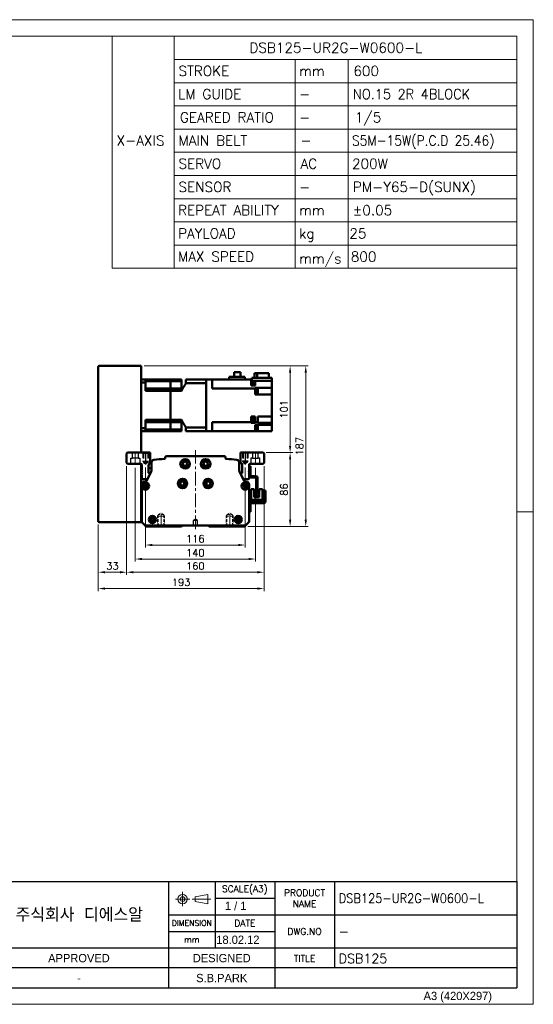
# Model space of a CAD drawing. Header units: millimetres. Extents: x 46891 to 50168, y 6223 to 9676.
# Tile 5 of 5: x 49570 to 50168, y 8529 to 9676. Entities that reach past the tile are written whole.
import ezdxf
from ezdxf.enums import TextEntityAlignment as Align

# ---------------------------------------------------------------- set-up
doc = ezdxf.new("R2010")
doc.units = ezdxf.units.MM
doc.header["$LTSCALE"] = 0.5
for name, pattern in [('CENTER', [50.8, 31.75, -6.35, 6.35, -6.35]), ('HIDDEN', [9.525, 6.35, -3.175]), ('HIDDENX2', [19.05, 12.7, -6.35])]:
    doc.linetypes.add(name, pattern=pattern)
doc.layers.get('0').update_dxf_attribs({"lineweight": 20})
for name, color, linetype, lineweight in [('1', 1, 'CENTER', 13), ('4', 4, 'Continuous', 13), ('외형선(ISO)', 7, 'Continuous', 50)]:
    doc.layers.add(name, color=color, linetype=linetype, lineweight=lineweight)
for name, color, linetype in [('2', 2, 'HIDDENX2'), ('3', 3, 'Continuous'), ('C', 1, 'CENTER')]:
    doc.layers.add(name, color=color, linetype=linetype)
doc.styles.add('ACISOGDT', font='amgdt.shx')
doc.styles.add('DSR TEXT', font='romans.shx', dxfattribs={"bigfont": 'whgtxt.shx'})
doc.styles.get("Standard").update_dxf_attribs({"font": 'romans.shx', "bigfont": 'whgtxt.shx'})
doc.dimstyles.new('DSR', dxfattribs={"dimscale": 2, "dimtxt": 3, "dimasz": 3, "dimexe": 0.5, "dimexo": 0.5, "dimgap": 0.5, "dimtad": 1, "dimdsep": 46, "dimtxsty": 'Standard', "dimcen": 2.5, "dimclrd": 4, "dimclre": 4, "dimclrt": 2, "dimadec": 0, "dimazin": 2, "dimtfac": 1, "dimtmove": 0, "dimatfit": 3, "dimfxl": 0, "dimlwd": -1, "dimlwe": -1, "dimarcsym": 0})

# ---------------------------------------------------------------- blocks, each defined once
blk = doc.blocks.new('A$C13F00394')
for p, q in [((109.11, 28.14), (105.34, 27.43)), ((105.34, 27.43), (105.34, 26.01)), ((109.11, 25.3), (109.11, 28.14)), ((-202.34, 25.67), (-191.42, 25.67)), ((-202.34, 25.3), (-191.42, 25.3)), ((105.34, 26.01), (109.11, 25.3))]:
    blk.add_line(p, q)
for radius in [1.42, 0.71]:
    blk.add_circle((101.56, 26.76), radius)
at = {"layer": '1'}
for p, q in [((103.69, 26.76), (99.44, 26.76)), ((101.56, 28.89), (101.56, 24.63)), ((104.41, 26.76), (110.04, 26.76))]:
    blk.add_line(p, q, dxfattribs=at)
at = {"layer": '3'}
for p, q in [((0, 32), (-207.68, 32)), ((0, 32), (202.32, 32)), ((0, 32), (0, 0)), ((43.43, 32), (43.43, 0)), ((97.32, 32), (97.32, 12)), ((111.32, 32), (111.32, 12)), ((129.32, 32), (129.32, 0)), ((147.32, 32), (147.32, 6)), ((202.32, 32), (202.32, 0)), ((0, 28), (25, 24)), ((43.43, 28), (0, 28)), ((25, 28), (25, 0)), ((34.7, 28), (34.7, 0)), ((111.32, 27), (129.32, 27)), ((43.43, 24), (0, 24)), ((97.32, 22), (202.32, 22)), ((43.43, 20), (0, 20)), ((43.43, 16), (0, 16)), ((97.32, 17), (129.32, 17)), ((0, 12), (129.32, 12)), ((97.32, 12), (97.32, 0)), ((129.32, 12), (202.32, 12)), ((43.43, 8), (0, 8)), ((97.32, 6), (43.43, 6)), ((129.32, 6), (97.32, 6)), ((202.32, 6), (129.32, 6)), ((43.43, 4), (0, 4)), ((0, 0), (202.32, 0))]:
    blk.add_line(p, q, dxfattribs=at)
at = {"color": 0, "style": 'DSR TEXT'}
for s, height, p in [('조립 치수 허용차', 2, (11.97, 29.02)), ('등급', 1.5, (20.77, 25.52)), ('정밀급', 1.5, (27.18, 25.37)), ('보통급', 1.3, (36.41, 25.38)), ('치수 구분', 1.5, (0.69, 24.78)), (' 0.5 초과 6 이하', 1.6, (0.56, 21.19)), (' 6 초과 30 이하', 1.6, (0.49, 17.19)), (' 30 초과 120 이하', 1.6, (0.49, 13.19)), (' 120 초과 315 이하', 1.6, (0.49, 9.19)), (' 315 초과 1000 이하', 1.6, (0.49, 5.19)), (' 1000 초과 2000 이하', 1.6, (0.49, 1.19))]:
    blk.add_text(s, height=height, dxfattribs=at).set_placement(p)
at = {"color": 7, "style": 'ACISOGDT'}
for s, p in [('APPROVED', (70.28, 8.93)), ('DESIGNED', (113.35, 8.93))]:
    blk.add_text(s, height=2.5, dxfattribs=at).set_placement(p, align=Align.MIDDLE_CENTER)
at = {"color": 7, "attachment_point": 5, "style": 'DSR TEXT'}
for s, insert, char_height in [('SCALE(A3)', (120.32, 29.5), 2), ('PRODUCT\\PNAME', (138.32, 27), 2), ('주식회사 디에스알', (70.37, 22), 4.2), ('DIMENSION', (104.32, 19.5), 1.7), ('DATE', (120.32, 19.5), 2), ('DWG.NO', (138.32, 17), 2), ('mm', (104.32, 14.5), 1.8), ('TITLE', (138.32, 8.83), 2)]:
    blk.add_mtext(s, dxfattribs=dict(at, insert=insert, char_height=char_height))
at = {"color": 0, "char_height": 1.6, "attachment_point": 5, "style": 'DSR TEXT'}
for s, insert in [('%%P0.05', (29.85, 22)), ('%%P0.1', (39.07, 22)), ('%%P0.1', (29.85, 18)), ('%%P0.2', (39.07, 18)), ('%%P0.15', (29.85, 14)), ('%%P0.3', (39.07, 14)), ('%%P0.2', (29.85, 10)), ('%%P0.5', (39.07, 10)), ('%%P0.3', (29.85, 6)), ('%%P0.8', (39.07, 6)), ('%%P0.5', (29.85, 2)), ('%%P1.2', (39.07, 2))]:
    blk.add_mtext(s, dxfattribs=dict(at, insert=insert))
at = {"layer": '4', "color": 0, "style": 'DSR TEXT'}
blk.add_text('NOTE', height=3, dxfattribs=at).set_placement((-202.39, 26.38))
blk = doc.blocks.new('A$C1C1952E1')
for p, q in [((293, 292), (293, 222)), ((311.67, 292), (311.67, 222)), ((311.67, 285), (415, 285)), ((348.18, 285), (348.18, 222)), ((364.13, 285), (364.13, 222)), ((311.67, 278), (415, 278)), ((311.67, 271), (415, 271)), ((311.67, 264), (415, 264)), ((311.67, 257), (415, 257)), ((311.67, 250), (415, 250)), ((311.67, 243), (415, 243)), ((311.67, 236), (415, 236)), ((311.67, 229), (415, 229)), ((293, 222), (415, 222))]:
    blk.add_line(p, q)
at = {"color": 1}
blk.add_lwpolyline([(0, 0), (420, 0), (420, 297), (0, 297)], close=True, dxfattribs=at)
at = {"color": 3}
blk.add_lwpolyline([(5, 5), (415, 5), (415, 292), (5, 292)], close=True, dxfattribs=at)
at = {"color": 7, "style": 'ACISOGDT'}
blk.add_text('A3 (420X297)', height=2.5, dxfattribs=at).set_placement((386.91, 1.28))
blk = doc.blocks.new('t8')
at = {"color": 2, "linetype": 'HIDDEN'}
for p, q in [((-4, 0), (-4, -12)), ((-3.4, -0.6), (-4, 0)), ((3.4, -0.6), (4, 0)), ((4, 0), (4, -12)), ((-3.4, -0.6), (3.4, -0.6)), ((-3.4, -0.6), (-3.4, -14)), ((3.4, -0.6), (3.4, -14)), ((-4, -12), (4, -12)), ((-4, -12), (-3.4, -13)), ((-3.4, -14), (3.4, -14)), ((-3.4, -14), (0, -16)), ((3.4, -14), (0, -16)), ((4, -12), (3.4, -13))]:
    blk.add_line(p, q, dxfattribs=at)
at = {"color": 1, "linetype": 'CENTER'}
blk.add_line((0, 1.4), (0, -17.1), dxfattribs=at)
blk = doc.blocks.new('*D71')
at = {"color": 1, "linetype": 'ByBlock'}
for p, q in [((49716.7, 9154.1), (49716.7, 9060.9)), ((49832.7, 9154.1), (49832.7, 9060.9)), ((49824.9, 9063.9), (49724.5, 9063.9))]:
    blk.add_line(p, q, dxfattribs=at)
at = {"color": 1}
for points in [[(49724.5, 9065.2), (49724.5, 9062.6), (49716.7, 9063.9)], [(49824.9, 9065.2), (49824.9, 9062.6), (49832.7, 9063.9)]]:
    blk.add_solid(points, dxfattribs=at)
at = {"layer": 'Defpoints', "color": 0}
for p in [(49716.7, 9157.7), (49832.7, 9157.7), (49716.7, 9063.9)]:
    blk.add_point(p, dxfattribs=at)
at = {"color": 3, "insert": (49774.7, 9071.1), "char_height": 8.4, "attachment_point": 5, "style": 'DSR TEXT'}
blk.add_mtext('116', dxfattribs=at)
blk = doc.blocks.new('*D72')
at = {"color": 1, "linetype": 'ByBlock'}
for p, q in [((49704.7, 9153.9), (49704.7, 9044.6)), ((49844.7, 9153.9), (49844.7, 9044.6)), ((49836.9, 9047.6), (49712.5, 9047.6))]:
    blk.add_line(p, q, dxfattribs=at)
at = {"color": 1}
for points in [[(49712.5, 9048.9), (49712.5, 9046.3), (49704.7, 9047.6)], [(49836.9, 9048.9), (49836.9, 9046.3), (49844.7, 9047.6)]]:
    blk.add_solid(points, dxfattribs=at)
at = {"layer": 'Defpoints', "color": 0}
for p in [(49704.7, 9157.5), (49844.7, 9157.5), (49704.7, 9047.6)]:
    blk.add_point(p, dxfattribs=at)
at = {"color": 3, "insert": (49774.7, 9054.8), "char_height": 8.4, "attachment_point": 5, "style": 'DSR TEXT'}
blk.add_mtext('140', dxfattribs=at)
blk = doc.blocks.new('*D73')
at = {"color": 1, "linetype": 'ByBlock'}
for p, q in [((49694.7, 9155.9), (49694.7, 9029.2)), ((49854.7, 9155.9), (49854.7, 9029.2)), ((49846.9, 9032.2), (49702.5, 9032.2))]:
    blk.add_line(p, q, dxfattribs=at)
at = {"color": 1}
for points in [[(49702.5, 9033.5), (49702.5, 9030.9), (49694.7, 9032.2)], [(49846.9, 9033.5), (49846.9, 9030.9), (49854.7, 9032.2)]]:
    blk.add_solid(points, dxfattribs=at)
at = {"layer": 'Defpoints', "color": 0}
for p in [(49694.7, 9159.5), (49854.7, 9159.5), (49694.7, 9032.2)]:
    blk.add_point(p, dxfattribs=at)
at = {"color": 3, "insert": (49774.7, 9039.4), "char_height": 8.4, "attachment_point": 5, "style": 'DSR TEXT'}
blk.add_mtext('160', dxfattribs=at)
blk = doc.blocks.new('*D74')
at = {"color": 1, "linetype": 'ByBlock'}
for p, q in [((49694.7, 9155.9), (49694.7, 9029.2)), ((49661.7, 9087.9), (49661.7, 9029.2)), ((49686.9, 9032.2), (49669.5, 9032.2))]:
    blk.add_line(p, q, dxfattribs=at)
at = {"color": 1}
for points in [[(49669.5, 9033.5), (49669.5, 9030.9), (49661.7, 9032.2)], [(49686.9, 9033.5), (49686.9, 9030.9), (49694.7, 9032.2)]]:
    blk.add_solid(points, dxfattribs=at)
at = {"layer": 'Defpoints', "color": 0}
for p in [(49694.7, 9159.5), (49661.7, 9091.5), (49661.7, 9032.2)]:
    blk.add_point(p, dxfattribs=at)
at = {"color": 3, "insert": (49678.2, 9039.4), "char_height": 8.4, "attachment_point": 5, "style": 'DSR TEXT'}
blk.add_mtext('33', dxfattribs=at)
blk = doc.blocks.new('*D75')
at = {"color": 1, "linetype": 'ByBlock'}
for p, q in [((49854.7, 9155.9), (49854.7, 9010.2)), ((49661.7, 9087.9), (49661.7, 9010.2)), ((49846.9, 9013.2), (49669.5, 9013.2))]:
    blk.add_line(p, q, dxfattribs=at)
at = {"color": 1}
for points in [[(49669.5, 9014.5), (49669.5, 9011.9), (49661.7, 9013.2)], [(49846.9, 9014.5), (49846.9, 9011.9), (49854.7, 9013.2)]]:
    blk.add_solid(points, dxfattribs=at)
at = {"layer": 'Defpoints', "color": 0}
for p in [(49854.7, 9159.5), (49661.7, 9091.5), (49661.7, 9013.2)]:
    blk.add_point(p, dxfattribs=at)
at = {"color": 3, "insert": (49758.2, 9020.4), "char_height": 8.4, "attachment_point": 5, "style": 'DSR TEXT'}
blk.add_mtext('193', dxfattribs=at)
blk = doc.blocks.new('*D76')
at = {"color": 1, "linetype": 'ByBlock'}
for p, q in [((49857.3, 9171.5), (49888.1, 9171.5)), ((49885.1, 9163.7), (49885.1, 9093.3)), ((49835.8, 9085.5), (49888.1, 9085.5))]:
    blk.add_line(p, q, dxfattribs=at)
at = {"color": 1}
for points in [[(49883.8, 9163.7), (49886.4, 9163.7), (49885.1, 9171.5)], [(49883.8, 9093.3), (49886.4, 9093.3), (49885.1, 9085.5)]]:
    blk.add_solid(points, dxfattribs=at)
at = {"layer": 'Defpoints', "color": 0}
for p in [(49853.7, 9171.5), (49832.2, 9085.5), (49885.1, 9085.5)]:
    blk.add_point(p, dxfattribs=at)
at = {"color": 3, "insert": (49877.9, 9128.5), "char_height": 8.4, "attachment_point": 5, "rotation": 90, "style": 'DSR TEXT'}
blk.add_mtext('86', dxfattribs=at)
blk = doc.blocks.new('*D77')
at = {"color": 1, "linetype": 'ByBlock'}
for p, q in [((49715.3, 9272.5), (49888.1, 9272.5)), ((49885.1, 9179.3), (49885.1, 9264.7)), ((49857.3, 9171.5), (49888.1, 9171.5))]:
    blk.add_line(p, q, dxfattribs=at)
at = {"color": 1}
for points in [[(49883.8, 9264.7), (49886.4, 9264.7), (49885.1, 9272.5)], [(49883.8, 9179.3), (49886.4, 9179.3), (49885.1, 9171.5)]]:
    blk.add_solid(points, dxfattribs=at)
at = {"layer": 'Defpoints', "color": 0}
for p in [(49711.7, 9272.5), (49885.1, 9272.5), (49853.7, 9171.5)]:
    blk.add_point(p, dxfattribs=at)
at = {"color": 3, "insert": (49877.9, 9222), "char_height": 8.4, "attachment_point": 5, "rotation": 90, "style": 'DSR TEXT'}
blk.add_mtext('101', dxfattribs=at)
blk = doc.blocks.new('*D78')
at = {"color": 1, "linetype": 'ByBlock'}
for p, q in [((49715.3, 9272.5), (49906.3, 9272.5)), ((49903.3, 9264.7), (49903.3, 9093.3)), ((49835.8, 9085.5), (49906.3, 9085.5))]:
    blk.add_line(p, q, dxfattribs=at)
at = {"color": 1}
for points in [[(49902, 9264.7), (49904.6, 9264.7), (49903.3, 9272.5)], [(49902, 9093.3), (49904.6, 9093.3), (49903.3, 9085.5)]]:
    blk.add_solid(points, dxfattribs=at)
at = {"layer": 'Defpoints', "color": 0}
for p in [(49711.7, 9272.5), (49832.2, 9085.5), (49903.3, 9085.5)]:
    blk.add_point(p, dxfattribs=at)
at = {"color": 3, "insert": (49896.1, 9179), "char_height": 8.4, "attachment_point": 5, "rotation": 90, "style": 'DSR TEXT'}
blk.add_mtext('187', dxfattribs=at)

msp = doc.modelspace()

# ---------------------------------------------------------------- linework, layer by layer
at = {"color": 1}
msp.add_line((50168.29132, 9102.35402), (50148.98632, 9102.35402), dxfattribs=at)
at = {"layer": '1'}
for p, q in [((49774.74781, 9174.54427), (49774.74781, 9081.54427)), ((49704.74781, 9172.54427), (49704.74781, 9157.54427)), ((49844.74781, 9172.54427), (49844.74781, 9157.54427))]:
    msp.add_line(p, q, dxfattribs=at)
at = {"layer": '2'}
for p, q in [((49699.49781, 9158.54427), (49699.49781, 9165.04427)), ((49699.49781, 9165.04427), (49701.44781, 9165.04427)), ((49701.44781, 9165.04427), (49701.44781, 9171.54427)), ((49708.04781, 9165.04427), (49701.44781, 9165.04427)), ((49708.04781, 9171.54427), (49708.04781, 9165.04427)), ((49708.04781, 9165.04427), (49709.99781, 9165.04427)), ((49709.99781, 9165.04427), (49709.99781, 9158.54427)), ((49713.74781, 9171.54427), (49713.74781, 9161.54427)), ((49714.24781, 9171.04427), (49713.74781, 9171.54427)), ((49714.24781, 9171.04427), (49714.24781, 9160.04427)), ((49714.24781, 9171.04427), (49719.24781, 9171.04427)), ((49719.24781, 9171.04427), (49719.74781, 9171.54427)), ((49719.24781, 9171.04427), (49719.24781, 9160.04427)), ((49719.74781, 9171.54427), (49719.74781, 9161.54427)), ((49829.74781, 9171.54427), (49829.74781, 9161.54427)), ((49830.24781, 9171.04427), (49829.74781, 9171.54427)), ((49830.24781, 9171.04427), (49830.24781, 9160.04427)), ((49835.24781, 9171.04427), (49830.24781, 9171.04427)), ((49835.24781, 9171.04427), (49835.74781, 9171.54427)), ((49835.24781, 9171.04427), (49835.24781, 9160.04427)), ((49835.74781, 9171.54427), (49835.74781, 9161.54427)), ((49841.44781, 9165.04427), (49839.49781, 9165.04427)), ((49839.49781, 9165.04427), (49839.49781, 9158.54427)), ((49841.44781, 9171.54427), (49841.44781, 9165.04427)), ((49841.44781, 9165.04427), (49848.04781, 9165.04427)), ((49848.04781, 9165.04427), (49848.04781, 9171.54427)), ((49849.99781, 9165.04427), (49848.04781, 9165.04427)), ((49849.99781, 9158.54427), (49849.99781, 9165.04427)), ((49713.74781, 9161.54427), (49719.74781, 9161.54427)), ((49713.74781, 9161.54427), (49714.24781, 9160.67825)), ((49714.24781, 9160.04427), (49716.74781, 9158.6009)), ((49714.24781, 9160.04427), (49719.24781, 9160.04427)), ((49719.24781, 9160.04427), (49716.74781, 9158.6009)), ((49719.74781, 9161.54427), (49719.24781, 9160.67825)), ((49835.74781, 9161.54427), (49829.74781, 9161.54427)), ((49829.74781, 9161.54427), (49830.24781, 9160.67825)), ((49835.24781, 9160.04427), (49830.24781, 9160.04427)), ((49830.24781, 9160.04427), (49832.74781, 9158.6009)), ((49835.24781, 9160.04427), (49832.74781, 9158.6009)), ((49835.74781, 9161.54427), (49835.24781, 9160.67825)), ((49774.74781, 9094.04643), (49772.24781, 9092.54428)), ((49777.24781, 9092.54428), (49774.74781, 9094.04643)), ((49772.24781, 9092.54428), (49772.24781, 9086.54427)), ((49777.24781, 9092.54428), (49772.24781, 9092.54428)), ((49772.24781, 9086.54427), (49777.24781, 9086.54427)), ((49777.24781, 9086.54427), (49777.24781, 9092.54428))]:
    msp.add_line(p, q, dxfattribs=at)
at = {"layer": '3'}
for p in [(50148.98632, 8671.85252), (49367.8386, 8548.30052)]:
    msp.add_line(p, (50148.98632, 8548.30052), dxfattribs=at)
at = {"layer": 'C'}
for p, q in [((49716.74781, 9172.6956), (49716.74781, 9157.71602)), ((49832.74781, 9172.6956), (49832.74781, 9157.71602))]:
    msp.add_line(p, q, dxfattribs=at)
at = {"layer": '외형선(ISO)'}
for p, q in [((49661.74781, 9091.54427), (49661.74781, 9271.54427)), ((49662.74781, 9272.54427), (49711.74781, 9272.54427)), ((49711.74781, 9271.54427), (49711.74781, 9272.54427)), ((49711.74781, 9171.54427), (49711.74781, 9271.54427)), ((49711.74781, 9256.54427), (49716.74781, 9256.54427)), ((49716.74781, 9256.54427), (49716.74781, 9253.00179)), ((49745.74781, 9256.54427), (49716.74781, 9256.54427)), ((49716.74781, 9254.83186), (49745.74781, 9254.83186)), ((49745.74781, 9254.83186), (49745.74781, 9256.54427)), ((49745.74781, 9256.54427), (49745.74781, 9254.83186)), ((49745.74781, 9256.54427), (49758.74781, 9256.54427)), ((49745.74781, 9251.29427), (49745.74781, 9254.83186)), ((49745.74781, 9251.29427), (49745.74781, 9254.83186)), ((49745.74781, 9254.83186), (49758.74781, 9254.83186)), ((49758.74781, 9256.54427), (49758.74781, 9254.83186)), ((49758.74781, 9246.29427), (49758.74781, 9254.83186)), ((49763.74781, 9256.54427), (49763.74781, 9252.23961)), ((49763.74781, 9256.54427), (49787.24781, 9256.54427)), ((49794.24781, 9256.54427), (49787.24781, 9256.54427)), ((49787.24781, 9256.54427), (49787.24781, 9256.5398)), ((49787.24781, 9256.5398), (49787.24781, 9252.24482)), ((49794.24781, 9252.04427), (49794.24781, 9256.54427)), ((49794.24781, 9256.54427), (49839.84781, 9256.54427)), ((49814.14781, 9259.94427), (49814.14781, 9256.54427)), ((49814.14781, 9259.94427), (49832.49781, 9259.94427)), ((49819.92281, 9259.94427), (49819.92281, 9265.34427)), ((49819.92281, 9265.34427), (49827.37281, 9265.34427)), ((49827.37281, 9265.34427), (49827.37281, 9259.94427)), ((49832.49781, 9256.54427), (49832.49781, 9259.94427)), ((49839.84781, 9256.57919), (49839.84781, 9256.54427)), ((49839.84781, 9256.57919), (49840.34781, 9256.57919)), ((49839.84781, 9250.9843), (49839.84781, 9256.54427)), ((49840.34781, 9258.54427), (49840.34781, 9255.04427)), ((49863.84781, 9258.54427), (49840.34781, 9258.54427)), ((49840.34781, 9255.04427), (49863.84781, 9255.04427)), ((49840.54781, 9250.67919), (49840.54781, 9255.04427)), ((49842.54781, 9250.82919), (49842.54781, 9255.04427)), ((49843.64786, 9264.04427), (49843.64786, 9258.54427)), ((49843.64786, 9264.04427), (49846.62012, 9264.04427)), ((49844.34781, 9255.04427), (49844.34781, 9250.9843)), ((49846.62012, 9258.54427), (49846.62012, 9264.04427)), ((49846.62012, 9264.04427), (49860.44776, 9264.04427)), ((49860.44776, 9264.04427), (49860.44776, 9258.54427)), ((49863.84781, 9255.04427), (49863.84781, 9258.54427)), ((49863.84781, 9250.9843), (49863.84781, 9255.04427)), ((49711.74781, 9253.00179), (49716.74781, 9253.00179)), ((49716.74781, 9243.581), (49716.74781, 9253.00179)), ((49716.74781, 9246.29427), (49745.74781, 9246.29427)), ((49745.74781, 9243.581), (49716.74781, 9243.581)), ((49745.74781, 9246.29427), (49745.74781, 9251.29427)), ((49745.74781, 9246.29427), (49745.74781, 9251.29427)), ((49745.74781, 9243.581), (49745.74781, 9246.29427)), ((49745.74781, 9246.29427), (49745.74781, 9243.581)), ((49745.74781, 9246.29427), (49758.74781, 9246.29427)), ((49745.74781, 9209.50755), (49745.74781, 9243.581)), ((49745.74781, 9209.50755), (49745.74781, 9243.581)), ((49745.74781, 9243.581), (49758.74781, 9243.581)), ((49758.74781, 9246.29427), (49758.74781, 9243.581)), ((49763.74781, 9252.23961), (49787.24781, 9252.23961)), ((49787.24781, 9252.24482), (49787.24781, 9252.23961)), ((49787.24781, 9200.84894), (49787.24781, 9252.23961)), ((49787.24781, 9252.04427), (49787.24781, 9201.04427)), ((49794.24781, 9252.04427), (49794.24781, 9246.10364)), ((49794.24781, 9246.10364), (49844.34781, 9246.10364)), ((49839.84781, 9250.9843), (49839.84781, 9249.54893)), ((49839.84781, 9250.67919), (49840.54781, 9250.67919)), ((49839.84781, 9249.54893), (49844.34781, 9249.54893)), ((49840.54781, 9250.82919), (49842.54781, 9250.82919)), ((49844.34781, 9249.54893), (49844.34781, 9250.9843)), ((49863.84781, 9247.05235), (49844.34781, 9247.05235)), ((49844.34781, 9247.05235), (49844.34781, 9246.50295)), ((49844.34781, 9246.10364), (49844.34781, 9246.50295)), ((49844.34781, 9246.10364), (49844.34781, 9239.04427)), ((49844.34781, 9245.84024), (49844.84781, 9245.84024)), ((49844.84781, 9239.84024), (49844.84781, 9245.84024)), ((49844.84781, 9245.79024), (49845.54781, 9245.79024)), ((49845.54781, 9239.89024), (49845.54781, 9245.79024)), ((49845.54781, 9245.64024), (49847.54781, 9245.64024)), ((49847.54781, 9240.04024), (49847.54781, 9245.64024)), ((49863.84781, 9250.9843), (49863.84781, 9247.05235)), ((49863.84781, 9242.54427), (49863.84781, 9247.05235)), ((49863.84781, 9242.54427), (49863.84781, 9239.04427)), ((49844.34781, 9239.84024), (49844.84781, 9239.84024)), ((49844.34781, 9239.04427), (49863.84781, 9239.04427)), ((49844.84781, 9239.89024), (49845.54781, 9239.89024)), ((49845.54781, 9240.04024), (49847.54781, 9240.04024)), ((49863.84781, 9213.74427), (49863.84781, 9239.04427)), ((49716.74781, 9200.08676), (49716.74781, 9209.50755)), ((49745.74781, 9209.50755), (49716.74781, 9209.50755)), ((49745.74781, 9206.79427), (49745.74781, 9209.50755)), ((49745.74781, 9209.50755), (49745.74781, 9206.79427)), ((49745.74781, 9209.50755), (49758.74781, 9209.50755)), ((49758.74781, 9209.50755), (49758.74781, 9206.79427)), ((49839.84781, 9210.33406), (49839.84781, 9213.74427)), ((49844.34781, 9213.74427), (49839.84781, 9213.74427)), ((49839.84781, 9212.83152), (49840.54781, 9212.83152)), ((49839.84781, 9210.33406), (49839.84781, 9209.42899)), ((49839.84781, 9206.98491), (49839.84781, 9209.42899)), ((49840.54781, 9206.93152), (49840.54781, 9212.83152)), ((49840.54781, 9212.68152), (49842.54781, 9212.68152)), ((49842.54781, 9207.08152), (49842.54781, 9212.68152)), ((49844.34781, 9206.98491), (49844.34781, 9213.74427)), ((49847.34781, 9213.74427), (49863.84781, 9213.74427)), ((49847.34781, 9213.74427), (49847.34781, 9206.98491)), ((49863.84781, 9213.74427), (49863.84781, 9210.24427)), ((49863.84781, 9206.26565), (49863.84781, 9210.24427)), ((49711.74781, 9200.08676), (49716.74781, 9200.08676)), ((49716.74781, 9206.79427), (49745.74781, 9206.79427)), ((49716.74781, 9200.08676), (49716.74781, 9196.54427)), ((49716.74781, 9198.25669), (49745.74781, 9198.25669)), ((49745.74781, 9201.79427), (49745.74781, 9206.79427)), ((49745.74781, 9201.79427), (49745.74781, 9206.79427)), ((49745.74781, 9206.79427), (49758.74781, 9206.79427)), ((49745.74781, 9198.25669), (49745.74781, 9201.79427)), ((49745.74781, 9198.25669), (49745.74781, 9201.79427)), ((49745.74781, 9196.54427), (49745.74781, 9198.25669)), ((49745.74781, 9198.25669), (49745.74781, 9196.54427)), ((49745.74781, 9198.25669), (49758.74781, 9198.25669)), ((49758.74781, 9206.79427), (49758.74781, 9198.25669)), ((49758.74781, 9198.25669), (49758.74781, 9196.54427)), ((49763.74781, 9200.84894), (49763.74781, 9196.54427)), ((49763.74781, 9200.84894), (49787.24781, 9200.84894)), ((49787.24781, 9200.84894), (49787.24781, 9200.84373)), ((49787.24781, 9200.84373), (49787.24781, 9196.54875)), ((49794.24781, 9206.98491), (49839.84781, 9206.98491)), ((49794.24781, 9206.98491), (49794.24781, 9201.04427)), ((49794.24781, 9196.54427), (49794.24781, 9201.04427)), ((49839.84781, 9206.5856), (49839.84781, 9206.98491)), ((49839.84781, 9206.93152), (49840.54781, 9206.93152)), ((49839.84781, 9206.5856), (49839.84781, 9206.26565)), ((49839.84781, 9206.26565), (49844.34781, 9206.26565)), ((49840.54781, 9207.08152), (49842.54781, 9207.08152)), ((49847.34781, 9206.98491), (49844.34781, 9206.98491)), ((49844.34781, 9206.98491), (49844.34781, 9206.5856)), ((49844.34781, 9206.26565), (49844.34781, 9206.5856)), ((49844.34781, 9204.04427), (49863.84781, 9204.04427)), ((49844.34781, 9204.04427), (49844.34781, 9202.10425)), ((49844.34781, 9203.05557), (49844.84781, 9203.05557)), ((49844.34781, 9196.54427), (49844.34781, 9202.10425)), ((49844.34781, 9197.05557), (49844.84781, 9197.05557)), ((49844.84781, 9197.05557), (49844.84781, 9203.05557)), ((49844.84781, 9203.00557), (49845.54781, 9203.00557)), ((49844.84781, 9197.10557), (49845.54781, 9197.10557)), ((49845.54781, 9197.10557), (49845.54781, 9203.00557)), ((49845.54781, 9202.85557), (49847.54781, 9202.85557)), ((49845.54781, 9197.25557), (49847.54781, 9197.25557)), ((49847.34781, 9206.5856), (49847.34781, 9206.98491)), ((49847.34781, 9206.5856), (49847.34781, 9206.26565)), ((49847.34781, 9206.26565), (49863.84781, 9206.26565)), ((49847.54781, 9197.25557), (49847.54781, 9202.85557)), ((49863.84781, 9206.26565), (49863.84781, 9204.04427)), ((49863.84781, 9204.04427), (49863.84781, 9200.54427)), ((49863.84781, 9196.54427), (49863.84781, 9200.54427)), ((49711.74781, 9196.54427), (49716.74781, 9196.54427)), ((49745.74781, 9196.54427), (49716.74781, 9196.54427)), ((49745.74781, 9196.54427), (49758.74781, 9196.54427)), ((49763.74781, 9196.54427), (49787.24781, 9196.54427)), ((49787.24781, 9196.54875), (49787.24781, 9196.54427)), ((49794.24781, 9196.54427), (49787.24781, 9196.54427)), ((49794.24781, 9196.54427), (49844.34781, 9196.54427)), ((49839.84781, 9196.54427), (49839.84781, 9196.50936)), ((49839.84781, 9196.50936), (49840.54781, 9196.50936)), ((49840.54781, 9196.50936), (49840.54781, 9196.54427)), ((49844.34781, 9196.54427), (49863.84781, 9196.54427)), ((49694.74781, 9170.54427), (49695.74781, 9171.54427)), ((49694.74781, 9159.54427), (49694.74781, 9170.54427)), ((49695.74781, 9171.54427), (49722.24781, 9171.54427)), ((49722.24781, 9171.54427), (49722.24781, 9160.07309)), ((49739.5204, 9164.75975), (49739.5204, 9165.54427)), ((49741.5204, 9167.54427), (49807.97522, 9167.54427)), ((49809.97522, 9165.54427), (49809.97522, 9164.75975)), ((49827.24781, 9160.07309), (49827.24781, 9171.54427)), ((49827.24781, 9171.54427), (49853.74781, 9171.54427)), ((49853.74781, 9171.54427), (49854.74781, 9170.54427)), ((49854.74781, 9170.54427), (49854.74781, 9159.54427)), ((49695.74781, 9158.54427), (49694.74781, 9159.54427)), ((49711.24781, 9158.54427), (49695.74781, 9158.54427)), ((49711.74781, 9091.54427), (49711.74781, 9158.4103)), ((49712.24781, 9156.54427), (49711.74781, 9156.54427)), ((49712.24781, 9151.04427), (49712.24781, 9157.54427)), ((49712.74781, 9150.54427), (49712.24781, 9151.04427)), ((49720.24781, 9156.07309), (49720.24781, 9148.04427)), ((49720.24781, 9153.54427), (49723.74781, 9153.54427)), ((49723.74781, 9151.64246), (49723.74781, 9160.20676)), ((49825.74781, 9160.20676), (49825.74781, 9151.64246)), ((49829.24781, 9148.04427), (49829.24781, 9156.07309)), ((49837.24781, 9151.04427), (49836.74781, 9150.54427)), ((49837.24781, 9157.54427), (49837.24781, 9151.04427)), ((49837.24781, 9155.54427), (49838.84781, 9155.54427)), ((49837.24781, 9150.04427), (49837.24781, 9151.04427)), ((49853.74781, 9158.54427), (49838.24781, 9158.54427)), ((49838.84781, 9155.54427), (49838.84781, 9144.14427)), ((49854.74781, 9159.54427), (49853.74781, 9158.54427)), ((49712.24781, 9150.04427), (49712.74781, 9150.54427)), ((49712.24781, 9149.04427), (49712.24781, 9150.04427)), ((49712.74781, 9148.54427), (49712.24781, 9149.04427)), ((49712.24781, 9148.04427), (49712.74781, 9148.54427)), ((49712.24781, 9147.04427), (49712.24781, 9148.04427)), ((49712.74781, 9146.54427), (49712.24781, 9147.04427)), ((49712.24781, 9146.04427), (49712.74781, 9146.54427)), ((49712.24781, 9141.54427), (49712.24781, 9146.04427)), ((49717.74781, 9140.54427), (49713.24781, 9140.54427)), ((49718.01594, 9138.12522), (49723.28761, 9149.54717)), ((49720.74781, 9147.54427), (49722.36319, 9147.54427)), ((49826.20801, 9149.54717), (49831.47968, 9138.12522)), ((49827.13243, 9147.54427), (49828.74781, 9147.54427)), ((49836.24781, 9140.54427), (49831.74781, 9140.54427)), ((49836.74781, 9150.54427), (49837.24781, 9150.04427)), ((49837.24781, 9149.04427), (49836.74781, 9148.54427)), ((49836.74781, 9148.54427), (49837.24781, 9148.04427)), ((49837.24781, 9147.04427), (49836.74781, 9146.54427)), ((49836.74781, 9146.54427), (49837.24781, 9146.04427)), ((49837.24781, 9150.04427), (49837.24781, 9149.04427)), ((49837.24781, 9148.04427), (49837.24781, 9149.04427)), ((49837.24781, 9148.04427), (49837.24781, 9147.04427)), ((49837.24781, 9146.04427), (49837.24781, 9147.04427)), ((49837.24781, 9146.04427), (49837.24781, 9141.54427)), ((49838.84781, 9144.14427), (49837.30821, 9144.14427)), ((49845.14781, 9144.14427), (49839.34781, 9144.14427)), ((49839.34781, 9142.54427), (49845.14781, 9142.54427)), ((49845.64781, 9142.04427), (49845.64781, 9122.54427)), ((49847.24781, 9122.54427), (49847.24781, 9142.04427)), ((49712.24781, 9091.78692), (49712.24781, 9134.54427)), ((49715.24781, 9137.54427), (49717.10798, 9137.54427)), ((49761.74781, 9136.97404), (49761.74781, 9134.11451)), ((49787.74781, 9136.97404), (49787.74781, 9134.11451)), ((49832.38764, 9137.54427), (49834.24781, 9137.54427)), ((49837.24781, 9134.54427), (49837.24781, 9091.78692)), ((49839.54778, 9129.0444), (49843.24778, 9129.04441)), ((49839.5478, 9116.6444), (49839.54778, 9129.0444)), ((49843.24778, 9129.04441), (49843.2478, 9119.64441)), ((49849.24778, 9129.04442), (49852.94778, 9129.04443)), ((49849.2478, 9119.64442), (49849.24778, 9129.04442)), ((49852.94778, 9129.04443), (49852.9478, 9116.64443)), ((49839.5478, 9116.6444), (49839.54781, 9114.1444)), ((49839.5478, 9116.6444), (49841.5478, 9116.6444)), ((49841.5478, 9116.6444), (49850.9478, 9116.64442)), ((49849.24779, 9120.64442), (49843.24779, 9120.64441)), ((49843.24779, 9120.34441), (49849.24779, 9120.34442)), ((49849.2478, 9119.64442), (49843.2478, 9119.64441)), ((49845.64781, 9122.54427), (49847.24781, 9122.54427)), ((49850.9478, 9116.64442), (49852.9478, 9116.64443)), ((49852.94781, 9114.14443), (49852.9478, 9116.64443)), ((49854.64776, 9127.54443), (49856.24776, 9127.54443)), ((49854.64776, 9127.54443), (49854.64777, 9124.54443)), ((49854.64779, 9114.64443), (49854.64777, 9124.54443)), ((49856.24777, 9124.54443), (49856.24776, 9127.54443)), ((49856.24777, 9124.54443), (49856.24779, 9114.54443)), ((49711.74781, 9109.54427), (49712.24781, 9109.54427)), ((49838.84779, 9112.0444), (49838.8478, 9105.5444)), ((49838.84781, 9102.5444), (49838.8478, 9105.5444)), ((49839.24779, 9114.1444), (49854.14779, 9114.14443)), ((49854.24779, 9112.54443), (49839.34779, 9112.5444)), ((49838.84781, 9102.5444), (49837.24781, 9102.5444)), ((49711.74781, 9090.54427), (49662.74781, 9090.54427)), ((49711.74781, 9090.54427), (49711.74781, 9091.54427)), ((49716.24781, 9086.54427), (49713.12649, 9089.6656)), ((49717.24781, 9085.54427), (49716.24781, 9086.54427)), ((49833.24781, 9086.54427), (49716.24781, 9086.54427)), ((49758.74781, 9085.54427), (49717.24781, 9085.54427)), ((49759.60136, 9086.39783), (49758.74781, 9085.54427)), ((49790.74781, 9085.54427), (49789.89426, 9086.39783)), ((49832.24781, 9085.54427), (49790.74781, 9085.54427)), ((49833.24781, 9086.54427), (49832.24781, 9085.54427)), ((49836.36913, 9089.6656), (49833.24781, 9086.54427))]:
    msp.add_line(p, q, dxfattribs=at)
for centre, radius in [((49762.74781, 9158.54427), 5.5), ((49786.74781, 9158.54427), 5.5), ((49762.74781, 9158.54427), 3.3), ((49762.74781, 9158.54427), 2.4585), ((49786.74781, 9158.54427), 3.3), ((49786.74781, 9158.54427), 2.4585), ((49759.74781, 9135.54427), 5.5), ((49789.74781, 9135.54427), 5.5), ((49716.74781, 9132.54427), 4.25), ((49716.74781, 9132.54427), 2.25), ((49759.74781, 9135.54427), 3.3), ((49759.74781, 9135.54427), 2.4585), ((49789.74781, 9135.54427), 3.3), ((49789.74781, 9135.54427), 2.4585), ((49832.74781, 9132.54427), 4.25), ((49832.74781, 9132.54427), 2.25), ((49724.74781, 9093.54427), 4.25), ((49724.74781, 9093.54427), 2.25), ((49824.74781, 9093.54427), 4.25), ((49824.74781, 9093.54427), 2.25)]:
    msp.add_circle(centre, radius, dxfattribs=at)
for centre, radius, start, end in [((49662.74781, 9271.54427), 1, 90, 180), ((49726.74781, 9160.20676), 3, 95.57599889, 180), ((49774.74781, 8668.54427), 497, 94.11817749, 95.57599889), ((49739.0204, 9164.75975), 0.5, 274.11817763, 0), ((49741.5204, 9165.54427), 2, 90.00000001, 180), ((49807.97522, 9165.54427), 2, 0, 90.00000001), ((49810.47522, 9164.75975), 0.5, 180, 265.88182253), ((49774.74781, 8668.54427), 497, 84.42400113, 85.88182253), ((49822.74781, 9160.20676), 3, 0, 84.42400114), ((49711.24781, 9157.54427), 1, 0, 90), ((49725.24781, 9156.07309), 5, 126.86989765, 180), ((49718.74781, 9151.64246), 5, 335.22485944, 0), ((49830.74781, 9151.64246), 5, 180, 204.77514058), ((49824.24781, 9156.07309), 5, 0, 53.13010235), ((49838.24781, 9157.54427), 1, 90, 180), ((49713.24781, 9141.54427), 1, 180, 270), ((49717.74781, 9137.54427), 3, 65.22491108, 90), ((49720.74781, 9148.04427), 0.5, 180, 270), ((49828.74781, 9148.04427), 0.5, 270, 0), ((49831.74781, 9137.54427), 3, 90, 114.775192), ((49836.24781, 9141.54427), 1, 270, 0), ((49839.34781, 9144.64427), 2.1, 180, 193.774147), ((49839.34781, 9144.64427), 2.1, 193.774147, 270), ((49839.34781, 9144.64427), 0.5, 180, 270), ((49845.14781, 9142.04427), 2.1, 0, 90), ((49845.14781, 9142.04427), 0.5, 0, 90), ((49715.24781, 9134.54427), 3, 90.00000001, 180), ((49716.74781, 9132.54427), 1.621, 36.950847, 323.04915397), ((49716.74781, 9132.54427), 1.5, 48.18968484, 311.8103164), ((49717.10798, 9138.54427), 1, 270.00000001, 335.22485944), ((49718.14781, 9134.10952), 0.6, 259.96251962, 324.85511582), ((49716.74781, 9132.54427), 1.621, 323.04915084, 36.95084491), ((49718.14781, 9130.97903), 0.6, 35.14488278, 100.03748085), ((49831.34781, 9134.10952), 0.6, 215.14488717, 280.03748127), ((49831.34781, 9130.97903), 0.6, 79.96251962, 144.85511372), ((49832.74781, 9132.54427), 1.621, 216.950847, 143.04915388), ((49832.38764, 9138.54427), 1, 204.77514058, 270.00000001), ((49832.74781, 9132.54427), 1.5, 228.18968484, 131.8103164), ((49834.24781, 9134.54427), 3, 0, 90.00000001), ((49839.24779, 9112.1444), 2, 90.00011094, 179.75458606), ((49839.34779, 9112.0444), 0.5, 90.00011094, 180.00011094), ((49854.14779, 9114.64443), 0.5, 270.00011094, 0.00011094), ((49854.24779, 9114.54443), 2, 270.00011094, 0.00011094), ((49724.74781, 9093.54427), 1.621, 129.96149723, 50.03850277), ((49724.74781, 9093.54427), 1.6, 134.4153086, 45.5846914), ((49723.27812, 9095.04427), 0.5, 328.99692459, 55.46536904), ((49726.2175, 9095.04427), 0.5, 124.5346268, 211.00307541), ((49824.74781, 9093.54427), 1.621, 129.96149723, 50.03850277), ((49824.74781, 9093.54427), 1.6, 134.4153086, 45.5846914), ((49823.27812, 9095.04427), 0.5, 328.99692458, 55.46537103), ((49826.2175, 9095.04427), 0.5, 124.53462481, 211.00307541), ((49662.74781, 9091.54427), 1, 180, 270), ((49715.24781, 9091.78692), 3, 180, 225.00000001), ((49759.95492, 9086.04427), 0.5, 90, 135), ((49789.5407, 9086.04427), 0.5, 45, 90), ((49834.24781, 9091.78692), 3, 315.00000001, 0)]:
    msp.add_arc(centre, radius, start, end, dxfattribs=at)
for points, weights in [([(49758.74781, 9243.581), (49760.74125, 9247.61778), (49763.74781, 9252.23961)], [1.45736434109, 1.41367336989, 1.35251798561]), ([(49763.74781, 9200.84894), (49760.74125, 9205.47077), (49758.74781, 9209.50755)], [1.35251798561, 1.41367336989, 1.45736434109])]:
    msp.add_rational_spline(points, weights, degree=2, dxfattribs=at)
for points, knots in [([(49718.04323, 9133.51871), (49717.99759, 9133.52678), (49717.94961, 9133.54096), (49717.84664, 9133.58686), (49717.79262, 9133.62223), (49717.74781, 9133.66231)], [0.047260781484, 0.047260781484, 0.047260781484, 0.047260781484, 0.061885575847, 0.061885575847, 0.079922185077, 0.079922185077, 0.079922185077, 0.079922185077]), ([(49717.74781, 9131.42624), (49717.79262, 9131.46632), (49717.84664, 9131.50169), (49717.94961, 9131.54759), (49717.99759, 9131.56177), (49718.04323, 9131.56984)], [0.079922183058, 0.079922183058, 0.079922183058, 0.079922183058, 0.097958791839, 0.097958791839, 0.11258358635, 0.11258358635, 0.11258358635, 0.11258358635]), ([(49831.74781, 9133.66231), (49831.703, 9133.62223), (49831.64898, 9133.58686), (49831.54601, 9133.54096), (49831.49803, 9133.52678), (49831.45239, 9133.51871)], [0.079922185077, 0.079922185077, 0.079922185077, 0.079922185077, 0.097958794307, 0.097958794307, 0.112583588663, 0.112583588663, 0.112583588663, 0.112583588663]), ([(49831.45239, 9131.56984), (49831.49803, 9131.56177), (49831.54601, 9131.54759), (49831.64898, 9131.50169), (49831.703, 9131.46632), (49831.74781, 9131.42624)], [0.047260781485, 0.047260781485, 0.047260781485, 0.047260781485, 0.061885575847, 0.061885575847, 0.079922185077, 0.079922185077, 0.079922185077, 0.079922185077])]:
    msp.add_open_spline(points, degree=3, knots=knots, dxfattribs=at)
for points in [[(49723.70669, 9094.78673), (49723.6846, 9094.74998), (49723.65745, 9094.71595), (49723.62804, 9094.68713)], [(49725.86758, 9094.68713), (49725.83817, 9094.71595), (49725.81102, 9094.74998), (49725.78893, 9094.78673)], [(49823.70669, 9094.78673), (49823.6846, 9094.74998), (49823.65745, 9094.71595), (49823.62804, 9094.68713)], [(49825.86758, 9094.68713), (49825.83817, 9094.71595), (49825.81102, 9094.74998), (49825.78893, 9094.78673)]]:
    msp.add_open_spline(points, degree=3, dxfattribs=at)

# ---------------------------------------------------------------- block references
at = {"xscale": 3.861000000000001, "yscale": 3.861000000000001, "zscale": 3.861000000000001}
for name, p in [('A$C1C1952E1', (48546.67132, 8528.99552)), ('A$C13F00394', (49367.83861, 8548.30052))]:
    msp.add_blockref(name, p, dxfattribs=at)
at = {"rotation": 180}
msp.add_blockref('t8', (49734.74781, 9085.54427), dxfattribs=at)
at = {"xscale": -1, "rotation": 180}
msp.add_blockref('t8', (49814.74781, 9085.54427), dxfattribs=at)

# ---------------------------------------------------------------- texts
at = {"color": 3, "style": 'DSR TEXT'}
for s, p in [('DSB125-UR2G-W0600-L', (49837.67796, 9637.25403)), ('STROKE', (49755.13496, 9610.22703)), ('LM GUIDE', (49754.58241, 9583.20003)), ('X-AXIS', (49683.14784, 9529.14603)), ('MAIN BELT', (49755.13496, 9529.14603)), ('SERVO', (49755.13496, 9502.11903)), ('SENSOR', (49755.13496, 9475.09203)), ('REPEAT ABILITY', (49754.58241, 9448.06503)), ('PAYLOAD', (49754.58241, 9421.03803)), ('MAX SPEED', (49754.58241, 9394.01103))]:
    msp.add_text(s, height=11.603592, dxfattribs=at).set_placement(p)
at = {"color": 7, "style": 'DSR TEXT'}
for s, height, p in [('600', 11.603592, (49958.80518, 9610.22703)), ('mm', 11.603592, (49895.55702, 9610.22703)), ('-', 11.60359, (49895.55702, 9583.20003)), ('-', 11.60359, (49895.55702, 9556.17303)), ('-', 11.60359, (49897.21468, 9529.14603)), ('AC', 11.603592, (49897.21468, 9502.11903)), ('200W', 11.603592, (49957.14752, 9502.11903)), ('PM-Y65-D(SUNX)', 11.603592, (49958.25263, 9475.09203)), ('-', 11.60359, (49895.55702, 9475.09203)), ('±0.05', 11.603592, (49958.25263, 9448.06503)), ('mm', 11.603592, (49895.55702, 9448.06503)), ('kg', 11.603592, (49895.55702, 9421.03803)), ('25', 11.603592, (49954.07197, 9421.03803)), ('mm/s', 11.603592, (49895.55702, 9391.80083)), ('800', 11.603592, (49955.72962, 9394.01103))]:
    msp.add_text(s, height=height, dxfattribs=at).set_placement(p)
for s, width, p in [('NO.15 2R 4BLOCK', 0.95, (49958.25263, 9583.20003)), ('S5M-15W(P.C.D 25.46)', 0.9, (49957.14752, 9529.14603))]:
    msp.add_text(s, height=11.603592, dxfattribs=dict(at, width=width)).set_placement(p)
at = {"color": 2, "style": 'DSR TEXT', "width": 0.9}
msp.add_text('DSB125-UR2G-W0600-L', height=10.8108, dxfattribs=at).set_placement((49941.6914, 8647.07129))
at = {"color": 2}
for s, height, style, p in [('1 / 1', 9.6525, 'ACISOGDT', (49809.17235, 8638.75823)), ('-', 10.8108, 'DSR TEXT', (49941.6914, 8608.46129)), ('18.02.12', 9.6525, 'ACISOGDT', (49799.14135, 8599.36043)), ('DSB125', 10.8108, 'DSR TEXT', (49941.6914, 8576.89885))]:
    msp.add_text(s, height=height, dxfattribs=dict(at, style=style)).set_placement(p)
at = {"color": 2, "style": 'ACISOGDT'}
for s, p in [('-', (49639.20105, 8559.5947)), ('S.B.PARK', (49805.46852, 8559.5947))]:
    msp.add_text(s, height=9.6525, dxfattribs=at).set_placement(p, align=Align.MIDDLE_CENTER)
at = {"color": 3, "insert": (49756.79262, 9567.77663), "char_height": 11.603592, "attachment_point": 1, "style": 'DSR TEXT'}
msp.add_mtext('GEARED RATIO', dxfattribs=at)
at = {"color": 7, "insert": (49960.46283, 9567.77663), "char_height": 11.603592, "attachment_point": 1, "style": 'DSR TEXT'}
msp.add_mtext('1/5', dxfattribs=at)

# ---------------------------------------------------------------- dimensions: what is measured, and where the dimension line sits
for base, p1, p2, angle, picture, middle in [((49885.14499, 9272.54427), (49853.74781, 9171.54427), (49711.74781, 9272.54427), 90, '*D77', (49877.94499, 9222.04427)), ((49903.31049, 9085.54427), (49711.74781, 9272.54427), (49832.24781, 9085.54427), 90, '*D78', (49896.11049, 9179.04427)), ((49885.14499, 9085.54427), (49853.74781, 9171.54427), (49832.24781, 9085.54427), 90, '*D76', (49877.94499, 9128.54427)), ((49661.74781, 9032.23827), (49694.74781, 9159.54427), (49661.74781, 9091.54427), 180, '*D74', (49678.24781, 9039.43827)), ((49661.74781, 9013.18039), (49854.74781, 9159.54427), (49661.74781, 9091.54427), 180, '*D75', (49758.24781, 9020.38039)), ((49694.74781, 9032.23827), (49854.74781, 9159.54427), (49694.74781, 9159.54427), 180, '*D73', (49774.74781, 9039.43827)), ((49704.74781, 9047.60492), (49844.74781, 9157.54427), (49704.74781, 9157.54427), 180, '*D72', (49774.74781, 9054.80492)), ((49716.74781, 9063.88517), (49832.74781, 9157.71602), (49716.74781, 9157.71602), 180, '*D71', (49774.74781, 9071.08517))]:
    dim = msp.add_linear_dim(base=base, p1=p1, p2=p2, angle=angle, dimstyle='DSR', override={"dimscale": 3, "dimtxt": 2.8, "dimasz": 2.600136, "dimexe": 1, "dimexo": 1.2, "dimgap": 1, "dimdec": 4, "dimtxsty": 'DSR TEXT', "dimclrd": 1, "dimclre": 1, "dimclrt": 3, "dimtdec": 4, "dimtix": 1})
    dim.commit()
    dim.dimension.update_dxf_attribs({"geometry": picture, "text_midpoint": middle})

doc.saveas('drawing.dxf')
